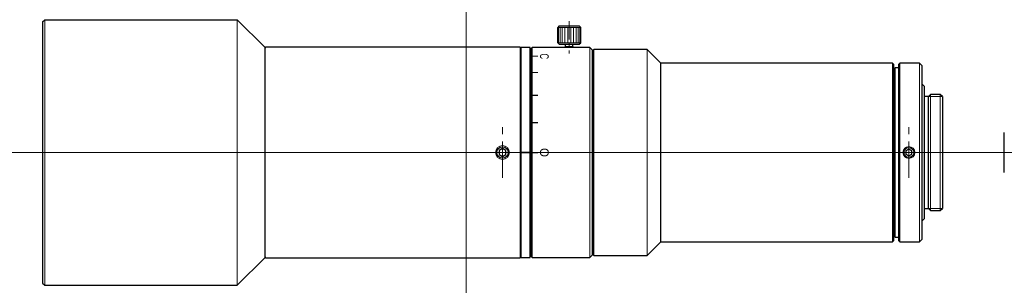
# Model space of a CAD drawing. Header units: millimetres. Extents: x -48 to 335, y -341 to 79.
# Tile 5 of 5: x -48 to 168, y 21 to 79. Entities that reach past the tile are written whole.
import ezdxf
from ezdxf.enums import TextEntityAlignment as Align

# ---------------------------------------------------------------- set-up
doc = ezdxf.new("R2010")
doc.units = ezdxf.units.MM
doc.header["$LTSCALE"] = 0.25
doc.linetypes.add('CENTER', pattern=[50.8, 31.75, -6.35, 6.35, -6.35])
doc.layers.add('00_補助線', color=252, linetype='Continuous', lineweight=0, plot=False)
for name, color, linetype, lineweight in [('01_外形線', 7, 'Continuous', 30), ('02_ﾈｼﾞ（断面）・遮光線仕切り', 7, 'Continuous', 20), ('03_ﾈｼﾞ・ﾛｰﾚｯﾄ・遮光線', 7, 'Continuous', 9), ('04_中心線', 1, 'CENTER', 20), ('06_面取線', 7, 'Continuous', 9), ('09_文字', 50, 'Continuous', 20)]:
    doc.layers.add(name, color=color, linetype=linetype, lineweight=lineweight)
doc.styles.add('VS Standard', font='txt', dxfattribs={"height": 3})

# ---------------------------------------------------------------- blocks, each defined once
blk = doc.blocks.new('HM26##')
at = {"layer": '01_外形線'}
blk.add_lwpolyline([(-0.65, -0.38), (0, -0.75), (0.65, -0.38), (0.65, 0.38), (0, 0.75), (-0.65, 0.38)], close=True, dxfattribs=at)
blk.add_circle((0, 0), 1.08, dxfattribs=at)
at = {"layer": '03_ﾈｼﾞ・ﾛｰﾚｯﾄ・遮光線'}
blk.add_circle((0, 0), 1.3, dxfattribs=at)

msp = doc.modelspace()

# ---------------------------------------------------------------- hatches: boundary and pattern name
at = {"layer": '01_外形線'}
h = msp.add_hatch(color=256, dxfattribs=at)
h.dxf.hatch_style = 1
h.paths.add_polyline_path([(64, 50.2), (62, 50.2), (62, 49.8), (64, 49.8)])

# ---------------------------------------------------------------- linework, layer by layer
at = {"layer": '00_補助線'}
for direction in [(0, 1), (1, 0)]:
    msp.add_xline((50, 50), direction, dxfattribs=at)
at = {"layer": '01_外形線'}
for p, q in [((-42.5, 78.5), (-42, 79)), ((-42.5, 78.5), (-42.5, 21.5)), ((-42, 79), (0, 79)), ((0, 79), (6, 73)), ((70.32, 77.65), (70, 77.33)), ((70.32, 77.65), (74.67, 77.65)), ((74.67, 77.65), (75, 77.33)), ((70, 73.98), (70, 77.33)), ((75, 73.98), (75, 77.33)), ((70.32, 73.65), (70, 73.98)), ((70.32, 73.65), (74.67, 73.65)), ((71.7, 73.15), (71.5, 72.95)), ((71.7, 73.15), (71.7, 73.65)), ((71.7, 73.15), (73.3, 73.15)), ((73.3, 73.15), (73.3, 73.65)), ((73.5, 72.95), (73.3, 73.15)), ((74.67, 73.65), (75, 73.98)), ((6.2, 73), (6, 72.8)), ((6, 73), (6, 27)), ((61.8, 73), (6.2, 73)), ((62, 72.8), (61.8, 73)), ((64, 72.9), (62, 72.9)), ((62, 27.1), (62, 72.9)), ((64, 27.1), (64, 72.9)), ((64.2, 72.15), (64, 72.15)), ((64.4, 72.9), (64.2, 72.7)), ((64.2, 72.7), (64.2, 27.3)), ((77, 72.9), (64.4, 72.9)), ((71.5, 72.9), (71.5, 72.95)), ((73.5, 72.9), (73.5, 72.95)), ((77.5, 72.4), (77, 72.9)), ((77.5, 72.4), (77.5, 27.6)), ((77.7, 71.5), (77.5, 71.5)), ((77.9, 72.5), (77.7, 72.3)), ((77.7, 27.7), (77.7, 72.3)), ((89.5, 72.5), (77.9, 72.5)), ((92.5, 69.5), (89.5, 72.5)), ((143.07, 69.5), (92.5, 69.5)), ((92.5, 30.5), (92.5, 69.5)), ((143.27, 69.3), (143.07, 69.5)), ((143.27, 69.3), (143.27, 30.7)), ((144.67, 69.5), (144.47, 69.3)), ((144.47, 30.7), (144.47, 69.3)), ((148.97, 69.5), (144.67, 69.5)), ((149.47, 69), (148.97, 69.5)), ((149.47, 69), (149.47, 31)), ((143.67, 68.5), (143.47, 68.3)), ((143.47, 31.7), (143.47, 68.3)), ((144.47, 68.5), (143.67, 68.5)), ((143.47, 66.5), (143.27, 66.5)), ((149.97, 64.5), (149.47, 65)), ((64.4, 62.53), (65.64, 62.53)), ((149.97, 64.5), (149.97, 35.5)), ((151.42, 62.7), (150.97, 62.25)), ((153.52, 62.7), (151.42, 62.7)), ((153.97, 62.25), (153.52, 62.7)), ((150.97, 62.25), (149.97, 62.25)), ((150.97, 37.75), (150.97, 62.25)), ((153.97, 62.25), (153.97, 37.75)), ((64.4, 56.53), (65.64, 56.53)), ((167.5, 45.6), (167.5, 54.4)), ((64.4, 50), (65.64, 50)), ((149.97, 37.75), (150.97, 37.75)), ((150.97, 37.75), (151.42, 37.3)), ((151.42, 37.3), (153.52, 37.3)), ((153.52, 37.3), (153.97, 37.75)), ((149.47, 35), (149.97, 35.5)), ((143.27, 33.5), (143.47, 33.5)), ((89.5, 27.5), (92.5, 30.5)), ((92.5, 30.5), (143.07, 30.5)), ((143.07, 30.5), (143.27, 30.7)), ((143.47, 31.7), (143.67, 31.5)), ((143.67, 31.5), (144.47, 31.5)), ((144.47, 30.7), (144.67, 30.5)), ((144.67, 30.5), (148.97, 30.5)), ((148.97, 30.5), (149.47, 31)), ((77.5, 28.5), (77.7, 28.5)), ((0, 21), (6, 27)), ((6, 27.2), (6.2, 27)), ((6.2, 27), (61.8, 27)), ((61.8, 27), (62, 27.2)), ((62, 27.1), (64, 27.1)), ((64, 27.85), (64.2, 27.85)), ((64.2, 27.3), (64.4, 27.1)), ((64.4, 27.1), (77, 27.1)), ((77, 27.1), (77.5, 27.6)), ((77.7, 27.7), (77.9, 27.5)), ((77.9, 27.5), (89.5, 27.5)), ((-42.5, 21.5), (-42, 21)), ((-42, 21), (0, 21))]:
    msp.add_line(p, q, dxfattribs=at)
at = {"layer": '01_外形線', "lineweight": 20}
for p, q in [((64.4, 71.01), (65.64, 71.01)), ((64.4, 67.49), (65.64, 67.49))]:
    msp.add_line(p, q, dxfattribs=at)
at = {"layer": '01_外形線'}
msp.add_lwpolyline([(57.18, 49.57), (57.93, 49.13), (58.68, 49.57), (58.68, 50.43), (57.93, 50.87), (57.18, 50.43)], close=True, dxfattribs=at)
msp.add_circle((57.93, 50), 1.25, dxfattribs=at)
at = {"layer": '02_ﾈｼﾞ（断面）・遮光線仕切り'}
for p, q in [((71.7, 72.9), (71.7, 73.15)), ((73.3, 72.9), (73.3, 73.15))]:
    msp.add_line(p, q, dxfattribs=at)
at = {"layer": '03_ﾈｼﾞ・ﾛｰﾚｯﾄ・遮光線'}
for p, q in [((151.42, 62.7), (151.42, 37.3)), ((153.52, 37.3), (153.52, 62.7)), ((150.97, 62.25), (153.97, 62.25)), ((150.97, 37.75), (153.97, 37.75))]:
    msp.add_line(p, q, dxfattribs=at)
msp.add_circle((57.93, 50), 1.5, dxfattribs=at)
at = {"layer": '04_中心線', "ltscale": 0.5}
msp.add_line((72.5, 78.65), (72.5, 71.65), dxfattribs=at)
at = {"layer": '04_中心線'}
for p, q in [((57.93, 44.5), (57.93, 55.5)), ((146.67, 44.5), (146.67, 55.5)), ((-47.5, 50), (167.5, 50))]:
    msp.add_line(p, q, dxfattribs=at)
at = {"layer": '06_面取線'}
for p, q in [((-42, 21), (-42, 79)), ((0, 79), (0, 21)), ((70, 77.33), (75, 77.33)), ((70.19, 77.33), (70.19, 73.98)), ((70.52, 77.33), (70.52, 73.98)), ((70.98, 77.33), (70.98, 73.98)), ((71.54, 77.33), (71.54, 73.98)), ((72.17, 77.33), (72.17, 73.98)), ((72.83, 77.33), (72.83, 73.98)), ((73.46, 77.33), (73.46, 73.98)), ((74.02, 77.33), (74.02, 73.98)), ((74.48, 77.33), (74.48, 73.98)), ((74.81, 77.33), (74.81, 73.98)), ((70, 73.98), (75, 73.98)), ((61.8, 27), (61.8, 73)), ((64.4, 72.9), (64.4, 27.1)), ((71.5, 72.95), (73.5, 72.95)), ((77, 27.1), (77, 72.9)), ((77.9, 72.5), (77.9, 27.5)), ((89.5, 27.5), (89.5, 72.5)), ((143.07, 30.5), (143.07, 69.5)), ((144.67, 69.5), (144.67, 30.5)), ((148.97, 30.5), (148.97, 69.5)), ((143.67, 68.5), (143.67, 31.5))]:
    msp.add_line(p, q, dxfattribs=at)

# ---------------------------------------------------------------- block references
at = {"layer": '01_外形線'}
msp.add_blockref('HM26##', (146.67, 50), dxfattribs=at)

# ---------------------------------------------------------------- texts
at = {"layer": '09_文字', "style": 'VS Standard', "width": 0.6}
msp.add_text('C', height=1.9, rotation=270, dxfattribs=at).set_placement((68.02, 71.01), align=Align.TOP_CENTER)
at = {"layer": '09_文字', "style": 'VS Standard'}
msp.add_text('O', height=1.9, rotation=270, dxfattribs=at).set_placement((68.02, 50), align=Align.TOP_CENTER)

doc.saveas('drawing.dxf')
